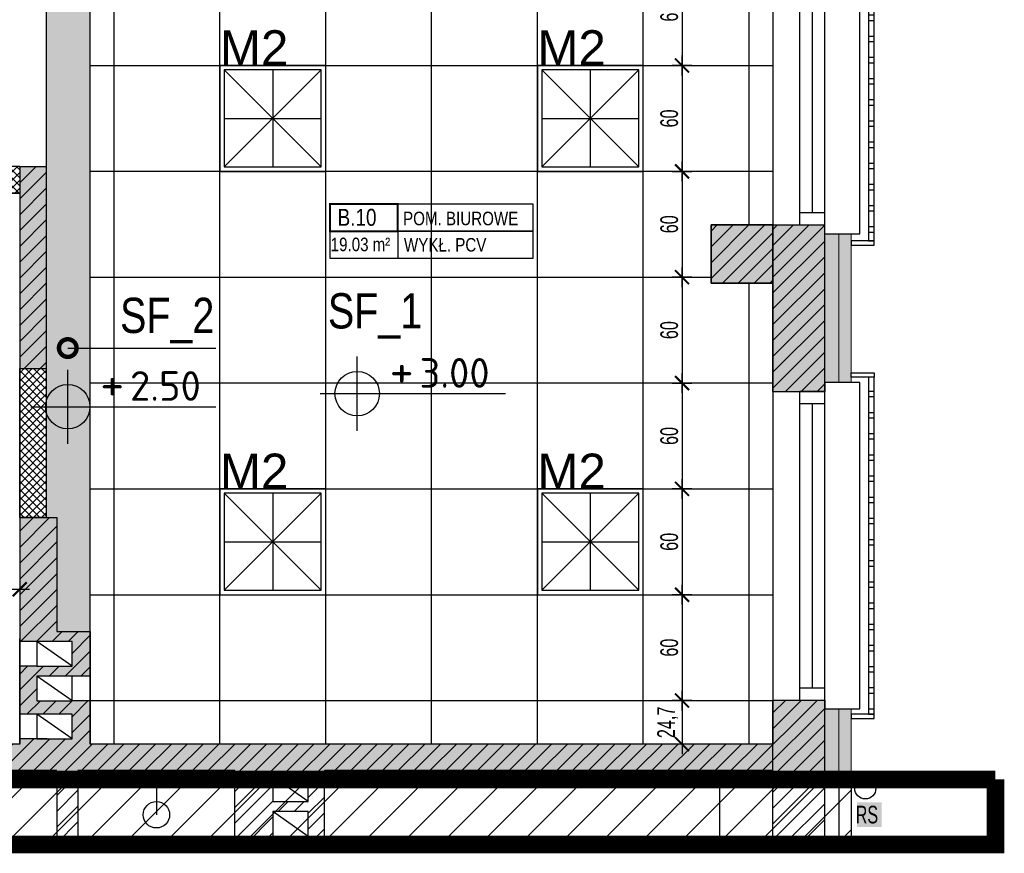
# Model space of a CAD drawing. Header units: millimetres. Extents: x 99331 to 130831, y -7610 to 25890.
# Tile 16 of 101: x 127887 to 128445, y 2850 to 3322. Entities that reach past the tile are written whole.
import ezdxf
from ezdxf import colors
from ezdxf.entities.mleader import LeaderData, LeaderLine
from ezdxf.enums import TextEntityAlignment as Align
from ezdxf.math import Vec2, Vec3

# ---------------------------------------------------------------- set-up
doc = ezdxf.new("R2010")
doc.units = ezdxf.units.MM
doc.linetypes.add('DASHED', pattern=[0.75, 0.5, -0.25])
doc.layers.get('DEFPOINTS').update_dxf_attribs({"lineweight": 9})
for name, color, linetype in [('_HSA_HATCH_WYPEŁNIENIA_PRZEGRÓD', 205, 'Continuous'), ('_HSA_OPIS', 43, 'Continuous'), ('_HSA_OŚWIETLENIE', 53, 'Continuous'), ('_HSA_STOLARKA_ZEWNĘTRZNA', 132, 'Continuous'), ('_HSA_SUFITY_HATCH', 161, 'Continuous'), ('_HSA_SUFITY_KOTY', 150, 'Continuous'), ('_HSA_SUFITY_OBRYS', 220, 'Continuous'), ('_HSA_SUFITY_OPISY', 43, 'Continuous'), ('_HSA_SUFITY_PODZIAŁ', 142, 'Continuous'), ('_HSA_WIDOKOWE', 1, 'Continuous'), ('_HSA_WIDOKOWE_CIENKIE', 8, 'Continuous'), ('_HSA_WYM_50', 141, 'Continuous'), ('_HSA_ZAKRES_OPRACOWANIA', 213, 'Continuous'), ('_HSA_ŚCIANY_DZIAŁOWE', 6, 'Continuous'), ('_HSA_ŚCIANY_KONSTRUKCYJNE', 3, 'Continuous'), ('_HSA_ŚCIANY_MUROWANE', 4, 'Continuous')]:
    doc.layers.add(name, color=color, linetype=linetype)
doc.layers.add('_HSA_HATCH_WYPEŁNIENIA_PRZEGRÓD_P_POŻ', color=7, linetype='Continuous', true_color=0xef8a8a)
doc.layers.add('_HSA_IZOLACJA_TERMICZNA', color=2, linetype='Continuous', lineweight=5)
doc.layers.add('A- stolarka', color=221, linetype='Continuous', lineweight=20)
doc.layers.add('_HSA_ZAKRES_OPRACOWANIA_HATCH', color=31, linetype='Continuous', transparency=0.5)
doc.styles.add('Arial', font='Arial.ttf')
doc.styles.add('ARIAL_100', font='Arial.ttf', dxfattribs={"width": 0.8, "height": 20})
doc.styles.add('ARIAL_50', font='Arial Narrow.ttf', dxfattribs={"width": 0.8, "height": 10})
doc.styles.add('ISO', font='ISOCPEUR.TTF')
doc.styles.get("Standard").update_dxf_attribs({"font": 'Arial.ttf'})
doc.linetypes.add('BATTING', pattern='A,0.00254,-2.54,[134,ltypeshp.shx,S=2.54,R=0,X=-2.54,Y=0],-5.08,[134,ltypeshp.shx,S=2.54,R=180,X=2.54,Y=0],-2.54', length=10.16254)
doc.dimstyles.new('WYM_WEWN_50', dxfattribs={"dimscale": 0.7, "dimtxt": 10, "dimasz": 2, "dimexe": 10, "dimexo": 0, "dimgap": 3, "dimtad": 1, "dimdec": 1, "dimrnd": 1e-05, "dimtxsty": 'ARIAL_50', "dimblk": 'Wym-03', "dimcen": 0, "dimdle": 10, "dimse1": 1, "dimse2": 1, "dimclrt": 256, "dimazin": 2, "dimtfac": 1, "dimtdec": 1, "dimtix": 1, "dimtmove": 2, "dimatfit": 0, "dimfxl": 1, "dimtolj": 1, "dimtzin": 0, "dimarcsym": 0})
pattern_1 = [(45, (40000, -17000), (-4.49012806, 4.49012806), [])]

# ---------------------------------------------------------------- blocks, each defined once
blk = doc.blocks.new('*U7')
blk.add_line((1, 0.4), (1, -0.4))
at = {"const_width": 0.03}
blk.add_lwpolyline([(0, 0), (1, 0), (1, 0.4), (0, 0.4)], close=True, dxfattribs=at)
for points in [[(1, 0), (3, 0), (3, 0.4), (1, 0.4)], [(0, -0.4), (3, -0.4), (3, 0), (0, 0)]]:
    blk.add_lwpolyline(points, close=True)
at = {"style": 'Arial', "width": 0.8}
blk.add_attdef('NR', text='', height=0.25, dxfattribs=at).set_placement((0.4, 0.08), align=Align.CENTER)
for tag, p in [('NAZWA', (1.079, 0.089)), ('0000', (0.03, -0.291)), ('WYK', (1.092, -0.301))]:
    blk.add_attdef(tag, p, '', height=0.2, dxfattribs=at)
blk = doc.blocks.new('*U46')
at = {"linetype": 'ByBlock', "ltscale": 10}
for p, q in [((0, 14), (175, 14)), ((0, 0), (0, 14)), ((7, 0), (7, 14)), ((168, 14), (168, 0)), ((175, 14), (175, 0)), ((7, 7), (168, 7)), ((0, 0), (175, 0))]:
    blk.add_line(p, q, dxfattribs=at)
blk = doc.blocks.new('A$Cd0d3e085')
for points in [[(0, 0), (13.11, 0), (13.11, -2.48), (0, -2.48)], [(13.11, -2.48), (9.9, -2.48), (9.9, -193.46), (13.11, -193.46)], [(9.9, -13.46), (13.11, -13.46), (13.11, -10.54), (9.9, -10.54)], [(9.9, -25.46), (13.11, -25.46), (13.11, -22.54), (9.9, -22.54)], [(9.9, -37.46), (13.11, -37.46), (13.11, -34.54), (9.9, -34.54)], [(9.9, -49.46), (13.11, -49.46), (13.11, -46.54), (9.9, -46.54)], [(9.9, -61.46), (13.11, -61.46), (13.11, -58.54), (9.9, -58.54)], [(9.9, -73.46), (13.11, -73.46), (13.11, -70.54), (9.9, -70.54)], [(9.9, -85.46), (13.11, -85.46), (13.11, -82.54), (9.9, -82.54)], [(9.9, -97.46), (13.11, -97.46), (13.11, -94.54), (9.9, -94.54)], [(9.9, -109.46), (13.11, -109.46), (13.11, -106.54), (9.9, -106.54)], [(9.9, -121.46), (13.11, -121.46), (13.11, -118.54), (9.9, -118.54)], [(9.9, -133.46), (13.11, -133.46), (13.11, -130.54), (9.9, -130.54)], [(9.9, -145.46), (13.11, -145.46), (13.11, -142.54), (9.9, -142.54)], [(9.9, -157.46), (13.11, -157.46), (13.11, -154.54), (9.9, -154.54)], [(9.9, -169.46), (13.11, -169.46), (13.11, -166.54), (9.9, -166.54)], [(9.9, -181.46), (13.11, -181.46), (13.11, -178.54), (9.9, -178.54)], [(0, -195.94), (13.11, -195.94), (13.11, -193.46), (0, -193.46)], [(9.9, -193.46), (13.11, -193.46), (13.11, -190.54), (9.9, -190.54)]]:
    blk.add_lwpolyline(points, close=True)
blk = doc.blocks.new('A$Cbb3937aa')
for points in [[(0, 197.94), (13.11, 197.94), (13.11, 195.46), (0, 195.46)], [(13.11, 195.46), (9.9, 195.46), (9.9, 2.48), (13.11, 2.48)], [(9.9, 187.44), (13.11, 187.44), (13.11, 190.37), (9.9, 190.37)], [(9.9, 175.44), (13.11, 175.44), (13.11, 178.37), (9.9, 178.37)], [(9.9, 163.44), (13.11, 163.44), (13.11, 166.37), (9.9, 166.37)], [(9.9, 151.44), (13.11, 151.44), (13.11, 154.37), (9.9, 154.37)], [(9.9, 139.44), (13.11, 139.44), (13.11, 142.37), (9.9, 142.37)], [(9.9, 127.44), (13.11, 127.44), (13.11, 130.37), (9.9, 130.37)], [(9.9, 115.44), (13.11, 115.44), (13.11, 118.37), (9.9, 118.37)], [(9.9, 103.44), (13.11, 103.44), (13.11, 106.37), (9.9, 106.37)], [(9.9, 91.44), (13.11, 91.44), (13.11, 94.37), (9.9, 94.37)], [(9.9, 79.44), (13.11, 79.44), (13.11, 82.37), (9.9, 82.37)], [(9.9, 67.44), (13.11, 67.44), (13.11, 70.37), (9.9, 70.37)], [(9.9, 55.44), (13.11, 55.44), (13.11, 58.37), (9.9, 58.37)], [(9.9, 43.44), (13.11, 43.44), (13.11, 46.37), (9.9, 46.37)], [(9.9, 31.44), (13.11, 31.44), (13.11, 34.37), (9.9, 34.37)], [(9.9, 19.44), (13.11, 19.44), (13.11, 22.37), (9.9, 22.37)], [(9.9, 7.44), (13.11, 7.44), (13.11, 10.37), (9.9, 10.37)], [(0, 0), (13.11, 0), (13.11, 2.48), (0, 2.48)]]:
    blk.add_lwpolyline(points, close=True)
blk = doc.blocks.new('_DotSmall')
at = {"color": 0, "linetype": 'ByBlock', "const_width": 0.5}
blk.add_lwpolyline([(-0.0625, 0, 1), (0.0625, 0, 1)], format="xyb", close=True, dxfattribs=at)
blk = doc.blocks.new('kota-rzut')
for p, q in [((0, 0), (0, 1.25)), ((-1.25, 0), (0, 0)), ((0, 0), (5, 0)), ((0, -1.25), (0, 0)), ((0.75, 0), (1.55, 0))]:
    blk.add_line(p, q)
blk.add_circle((0, 0), 0.75)
at = {"style": 'ISO'}
blk.add_attdef('±1', text='', height=1.2, dxfattribs=at).set_placement((1.5, 0.2), align=Align.CENTER)
blk.add_attdef('POZIOM1', (2.1, 0.2), '', height=1, dxfattribs=at)
blk = doc.blocks.new('BDlux_M2')
for p, q in [((-27.5, 27.5), (27.5, -27.5)), ((27.5, 27.5), (-27.5, -27.5)), ((0, 27.5), (0, -27.5)), ((-27.5, 0), (27.5, 0))]:
    blk.add_line(p, q)
for points in [[(-30, -30), (30, -30), (30, 30), (-30, 30)], [(-27.5, -27.5), (27.5, -27.5), (27.5, 27.5), (-27.5, 27.5)]]:
    blk.add_lwpolyline(points, close=True)
at = {"color": 7, "lineweight": 30, "insert": (-30, 50), "char_height": 20, "attachment_point": 1}
blk.add_mtext_dynamic_manual_height_columns('M2', width=105.3716, gutter_width=1, heights=[0], dxfattribs=at)
blk = doc.blocks.new('Wym-03')
for p, q in [((0, 4), (0, -4)), ((-4, 0), (4, 0))]:
    blk.add_line(p, q)
blk.add_lwpolyline([(-2.83, -2.83, 0.8, 0.8, 0), (2.83, 2.83, 0.05, 0.05, 0)], format="xyseb")
blk = doc.blocks.new('*D388')
at = {"layer": '_HSA_WYM_50', "color": 0, "lineweight": -2, "transparency": 16777216}
blk.add_line((128262.3, 3354.75), (128262.3, 3297.55), dxfattribs=at)
at = {"layer": 'DEFPOINTS', "color": 0, "transparency": 16777216}
for p in [(128240.31, 3356.15), (128262.3, 3296.15), (128262.3, 3296.15)]:
    blk.add_point(p, dxfattribs=at)
at = {"layer": '_HSA_WYM_50', "color": 0, "lineweight": -2, "transparency": 16777216, "xscale": 1.4, "yscale": 1.4, "zscale": 1.4}
for p, rotation in [((128262.3, 3356.15), 90), ((128262.3, 3296.15), 270)]:
    blk.add_blockref('Wym-03', p, dxfattribs=dict(at, rotation=rotation))
at = {"layer": '_HSA_WYM_50', "transparency": 16777216, "insert": (128255.09, 3326.15), "char_height": 10, "attachment_point": 5, "rotation": 90, "style": 'ARIAL_50'}
blk.add_mtext('\\A1;60', dxfattribs=at)
blk = doc.blocks.new('*D389')
at = {"layer": '_HSA_WYM_50', "color": 0, "lineweight": -2, "transparency": 16777216}
blk.add_line((128262.3, 3294.75), (128262.3, 3237.55), dxfattribs=at)
at = {"layer": 'DEFPOINTS', "color": 0, "transparency": 16777216}
for p in [(128262.3, 3296.15), (128262.3, 3236.15), (128262.3, 3236.15)]:
    blk.add_point(p, dxfattribs=at)
at = {"layer": '_HSA_WYM_50', "color": 0, "lineweight": -2, "transparency": 16777216, "xscale": 1.4, "yscale": 1.4, "zscale": 1.4}
for p, rotation in [((128262.3, 3296.15), 90), ((128262.3, 3236.15), 270)]:
    blk.add_blockref('Wym-03', p, dxfattribs=dict(at, rotation=rotation))
at = {"layer": '_HSA_WYM_50', "transparency": 16777216, "insert": (128255.09, 3266.15), "char_height": 10, "attachment_point": 5, "rotation": 90, "style": 'ARIAL_50'}
blk.add_mtext('\\A1;60', dxfattribs=at)
blk = doc.blocks.new('*D390')
at = {"layer": '_HSA_WYM_50', "color": 0, "lineweight": -2, "transparency": 16777216}
blk.add_line((128262.3, 3234.75), (128262.3, 3177.55), dxfattribs=at)
at = {"layer": 'DEFPOINTS', "color": 0, "transparency": 16777216}
for p in [(128262.3, 3236.15), (128262.3, 3176.15), (128262.3, 3176.15)]:
    blk.add_point(p, dxfattribs=at)
at = {"layer": '_HSA_WYM_50', "color": 0, "lineweight": -2, "transparency": 16777216, "xscale": 1.4, "yscale": 1.4, "zscale": 1.4}
for p, rotation in [((128262.3, 3236.15), 90), ((128262.3, 3176.15), 270)]:
    blk.add_blockref('Wym-03', p, dxfattribs=dict(at, rotation=rotation))
at = {"layer": '_HSA_WYM_50', "transparency": 16777216, "insert": (128255.09, 3206.15), "char_height": 10, "attachment_point": 5, "rotation": 90, "style": 'ARIAL_50'}
blk.add_mtext('\\A1;60', dxfattribs=at)
blk = doc.blocks.new('*D391')
at = {"layer": '_HSA_WYM_50', "color": 0, "lineweight": -2, "transparency": 16777216}
blk.add_line((128262.3, 3174.75), (128262.3, 3117.55), dxfattribs=at)
at = {"layer": 'DEFPOINTS', "color": 0, "transparency": 16777216}
for p in [(128262.3, 3176.15), (128262.3, 3116.15), (128262.3, 3116.15)]:
    blk.add_point(p, dxfattribs=at)
at = {"layer": '_HSA_WYM_50', "color": 0, "lineweight": -2, "transparency": 16777216, "xscale": 1.4, "yscale": 1.4, "zscale": 1.4}
for p, rotation in [((128262.3, 3176.15), 90), ((128262.3, 3116.15), 270)]:
    blk.add_blockref('Wym-03', p, dxfattribs=dict(at, rotation=rotation))
at = {"layer": '_HSA_WYM_50', "transparency": 16777216, "insert": (128255.09, 3146.15), "char_height": 10, "attachment_point": 5, "rotation": 90, "style": 'ARIAL_50'}
blk.add_mtext('\\A1;60', dxfattribs=at)
blk = doc.blocks.new('*D392')
at = {"layer": '_HSA_WYM_50', "color": 0, "lineweight": -2, "transparency": 16777216}
blk.add_line((128262.3, 3114.75), (128262.3, 3057.55), dxfattribs=at)
at = {"layer": 'DEFPOINTS', "color": 0, "transparency": 16777216}
for p in [(128262.3, 3116.15), (128262.3, 3056.15), (128262.3, 3056.15)]:
    blk.add_point(p, dxfattribs=at)
at = {"layer": '_HSA_WYM_50', "color": 0, "lineweight": -2, "transparency": 16777216, "xscale": 1.4, "yscale": 1.4, "zscale": 1.4}
for p, rotation in [((128262.3, 3116.15), 90), ((128262.3, 3056.15), 270)]:
    blk.add_blockref('Wym-03', p, dxfattribs=dict(at, rotation=rotation))
at = {"layer": '_HSA_WYM_50', "transparency": 16777216, "insert": (128255.09, 3086.15), "char_height": 10, "attachment_point": 5, "rotation": 90, "style": 'ARIAL_50'}
blk.add_mtext('\\A1;60', dxfattribs=at)
blk = doc.blocks.new('*D393')
at = {"layer": '_HSA_WYM_50', "color": 0, "lineweight": -2, "transparency": 16777216}
blk.add_line((128262.3, 3054.75), (128262.3, 2997.55), dxfattribs=at)
at = {"layer": 'DEFPOINTS', "color": 0, "transparency": 16777216}
for p in [(128262.3, 3056.15), (128262.3, 2996.15), (128262.3, 2996.15)]:
    blk.add_point(p, dxfattribs=at)
at = {"layer": '_HSA_WYM_50', "color": 0, "lineweight": -2, "transparency": 16777216, "xscale": 1.4, "yscale": 1.4, "zscale": 1.4}
for p, rotation in [((128262.3, 3056.15), 90), ((128262.3, 2996.15), 270)]:
    blk.add_blockref('Wym-03', p, dxfattribs=dict(at, rotation=rotation))
at = {"layer": '_HSA_WYM_50', "transparency": 16777216, "insert": (128255.09, 3026.15), "char_height": 10, "attachment_point": 5, "rotation": 90, "style": 'ARIAL_50'}
blk.add_mtext('\\A1;60', dxfattribs=at)
blk = doc.blocks.new('*D394')
at = {"layer": '_HSA_WYM_50', "color": 0, "lineweight": -2, "transparency": 16777216}
blk.add_line((128262.3, 2994.75), (128262.3, 2937.55), dxfattribs=at)
at = {"layer": 'DEFPOINTS', "color": 0, "transparency": 16777216}
for p in [(128262.3, 2996.15), (128262.3, 2936.15), (128266.26, 2936.15)]:
    blk.add_point(p, dxfattribs=at)
at = {"layer": '_HSA_WYM_50', "color": 0, "lineweight": -2, "transparency": 16777216, "xscale": 1.4, "yscale": 1.4, "zscale": 1.4}
for p, rotation in [((128262.3, 2996.15), 90), ((128262.3, 2936.15), 270)]:
    blk.add_blockref('Wym-03', p, dxfattribs=dict(at, rotation=rotation))
at = {"layer": '_HSA_WYM_50', "transparency": 16777216, "insert": (128255.09, 2966.15), "char_height": 10, "attachment_point": 5, "rotation": 90, "style": 'ARIAL_50'}
blk.add_mtext('\\A1;60', dxfattribs=at)
blk = doc.blocks.new('*D395')
at = {"layer": '_HSA_WYM_50', "color": 0, "lineweight": -2, "transparency": 16777216}
blk.add_line((128262.3, 2934.75), (128262.3, 2912.82), dxfattribs=at)
at = {"layer": 'DEFPOINTS', "color": 0, "transparency": 16777216}
for p in [(128266.26, 2936.15), (128262.3, 2911.42), (128269.13, 2911.42)]:
    blk.add_point(p, dxfattribs=at)
at = {"layer": '_HSA_WYM_50', "color": 0, "lineweight": -2, "transparency": 16777216, "xscale": 1.4, "yscale": 1.4, "zscale": 1.4}
for p, rotation in [((128262.3, 2936.15), 90), ((128262.3, 2911.42), 270)]:
    blk.add_blockref('Wym-03', p, dxfattribs=dict(at, rotation=rotation))
at = {"layer": '_HSA_WYM_50', "transparency": 16777216, "insert": (128254.19, 2923.79), "char_height": 10, "attachment_point": 5, "rotation": 90, "style": 'ARIAL_50'}
blk.add_mtext('\\A1;24,7', dxfattribs=at)
blk = doc.blocks.new('*D471')
at = {"layer": '_HSA_WYM_50', "color": 0, "lineweight": -2, "transparency": 16777216}
blk.add_line((127798.21, 2999.23), (127885.41, 2999.23), dxfattribs=at)
at = {"layer": 'DEFPOINTS', "color": 0, "transparency": 16777216}
for p in [(127796.81, 3008.4), (127886.81, 3008.4), (127886.81, 2999.23)]:
    blk.add_point(p, dxfattribs=at)
at = {"layer": '_HSA_WYM_50', "color": 0, "lineweight": -2, "transparency": 16777216, "xscale": 1.4, "yscale": 1.4, "zscale": 1.4, "rotation": 180}
blk.add_blockref('Wym-03', (127796.81, 2999.23), dxfattribs=at)
at = {"layer": '_HSA_WYM_50', "color": 0, "lineweight": -2, "transparency": 16777216, "xscale": 1.4, "yscale": 1.4, "zscale": 1.4}
blk.add_blockref('Wym-03', (127886.81, 2999.23), dxfattribs=at)
at = {"layer": '_HSA_WYM_50', "transparency": 16777216, "insert": (127841.81, 3006.43), "char_height": 10, "attachment_point": 5, "style": 'ARIAL_50'}
blk.add_mtext('\\A1;90', dxfattribs=at)

msp = doc.modelspace()

# ---------------------------------------------------------------- hatches: boundary and pattern name
at = {"layer": '_HSA_HATCH_WYPEŁNIENIA_PRZEGRÓD'}
h = msp.add_hatch(dxfattribs=at)
h.set_pattern_fill('ANSI31', color=256, scale=2, style=0)
h.set_pattern_definition([(45, (56000, -17000), (-4.49012806, 4.49012806), [])])
h.paths.add_polyline_path([(128343.19, 4444.24), (128313.81, 4444.24), (128313.81, 4335.52), (128343.19, 4335.52)])
h.paths.add_polyline_path([(128313.81, 4406.25), (128263.81, 4406.25), (128263.81, 4370.53), (128313.81, 4370.53)])
h.paths.add_polyline_path([(128343.19, 4160.52), (128313.81, 4160.52), (128313.81, 4085.42), (128343.19, 4085.42)])
h.paths.add_polyline_path([(128343.19, 3910.42), (128313.81, 3910.42), (128313.81, 3749.35), (128343.19, 3749.35)])
h.paths.add_polyline_path([(128313.81, 3792.64), (128278.81, 3792.64), (128278.81, 3760.64), (128313.81, 3760.64)])
h.paths.add_polyline_path([(128343.19, 3639.35), (128313.81, 3639.35), (128313.81, 3597.92), (128343.19, 3597.92)])
h.paths.add_polyline_path([(128343.19, 3422.92), (128313.81, 3422.92), (128313.81, 3380.8), (128343.19, 3380.8)])
h.paths.add_polyline_path([(128313.81, 3205.8), (128278.81, 3205.8), (128278.81, 3172.8), (128313.81, 3172.8)])
h.paths.add_polyline_path([(120845.6, 8016.02), (125067.47, 8016.02), (125067.47, 8839.79), (120845.6, 8839.79)], flags=9)
h.paths.add_polyline_path([(126952.22, 3405.4), (127041.05, 3405.4), (127041.05, 3433.52), (126952.22, 3433.52)], flags=9)
h.paths.add_polyline_path([(128343.19, 4701.88), (128313.81, 4701.88), (128313.81, 4619.24), (128343.19, 4619.24)])
at = {"layer": '_HSA_HATCH_WYPEŁNIENIA_PRZEGRÓD', "true_color": 0x969696}
h = msp.add_hatch(color=252, dxfattribs=at)
h.paths.add_polyline_path([(128278.81, 3205.8), (128278.81, 3172.8), (128313.81, 3172.8), (128313.81, 3205.8)])
h.paths.add_polyline_path([(128313.81, 3422.92), (128313.81, 3380.8), (128343.19, 3380.8), (128343.19, 3385.8), (128358.19, 3385.8), (128358.19, 3417.92), (128343.19, 3417.92), (128343.19, 3422.92)])
h.paths.add_polyline_path([(128313.81, 3639.35), (128313.81, 3597.92), (128343.19, 3597.92), (128343.19, 3602.92), (128358.19, 3602.92), (128358.19, 3633.42), (128343.19, 3633.42), (128343.19, 3639.35)])
h.paths.add_polyline_path([(128313.81, 3910.42), (128313.81, 3792.64), (128278.81, 3792.64), (128278.81, 3760.64), (128313.81, 3760.64), (128313.81, 3749.35), (128343.19, 3749.35), (128343.19, 3755.42), (128358.19, 3755.42), (128358.19, 3905.42), (128343.19, 3905.42), (128343.19, 3910.42)])
h.paths.add_polyline_path([(128313.81, 4160.52), (128313.81, 4085.42), (128343.19, 4085.42), (128343.19, 4090.42), (128358.19, 4090.42), (128358.19, 4155.52), (128343.19, 4155.52), (128343.19, 4160.52)])
h.paths.add_polyline_path([(128313.81, 4444.24), (128313.81, 4406.25), (128263.81, 4406.25), (128263.81, 4370.53), (128313.81, 4370.53), (128313.81, 4335.52), (128343.19, 4335.52), (128343.19, 4340.52), (128358.19, 4340.52), (128358.19, 4439.24), (128343.19, 4439.24), (128343.19, 4444.24)])
h.paths.add_polyline_path([(128313.81, 4619.24), (128343.19, 4619.24), (128343.19, 4624.24), (128358.19, 4624.24), (128358.19, 4701.88), (128313.81, 4701.88)])
h = msp.add_hatch(color=252, dxfattribs=at)
h.paths.add_polyline_path([(127908.74, 4358.65), (127928.74, 4358.65), (127928.74, 4344.65), (127908.74, 4344.65)], flags=16)
h.paths.add_polyline_path([(127908.74, 4316.2), (127928.74, 4316.2), (127928.74, 4302.2), (127908.74, 4302.2)], flags=16)
h.paths.add_polyline_path([(128313.81, 4127.88), (127901.81, 4127.88), (127901.81, 4195.11), (127886.81, 4195.11), (127886.81, 4074.05), (127901.81, 4074.05), (127901.81, 4112.88), (128313.81, 4112.88)])
h.paths.add_polyline_path([(127908.74, 3911.72), (127908.74, 3925.72), (127928.74, 3925.72), (127928.74, 3911.72)], flags=16)
h.paths.add_polyline_path([(127905.74, 3412), (127925.74, 3412), (127925.74, 3398), (127925.74, 3380.88), (128313.81, 3380.88), (128313.81, 3394.88), (127928.84, 3394.88), (127928.84, 3455.93), (127901.81, 3455.93), (127901.81, 3470.05), (127886.81, 3470.05), (127886.81, 3362.05), (127901.81, 3362.05), (127901.81, 3380.88), (127905.74, 3380.88), (127905.74, 3398)])
h.paths.add_polyline_path([(127905.74, 3419.22), (127905.74, 3433.22), (127925.74, 3433.22), (127925.74, 3419.22)], flags=16)
h.paths.add_polyline_path([(127706.81, 3039.88), (127706.81, 3024.88)])
h.paths.add_polyline_path([(127886.81, 3835.05), (127901.81, 3835.05), (127901.81, 3872.38), (127908.74, 3872.38), (127908.74, 3890.5), (127908.74, 3904.5), (127928.74, 3904.5), (127928.74, 3890.5), (127928.74, 3872.38), (128313.81, 3872.38), (128313.81, 3888.38), (127931.84, 3888.38), (127931.84, 3943.43), (127901.81, 3943.43), (127901.81, 3963.05), (127886.81, 3963.05)])
h.paths.add_polyline_path([(127853.81, 4394.88), (127853.81, 4379.88), (127886.81, 4379.88), (127886.81, 4337.42), (127908.74, 4337.42), (127928.74, 4337.42), (127928.74, 4323.42), (127908.74, 4323.42), (127886.81, 4323.42), (127886.81, 4297.11), (127934.49, 4297.11), (127934.49, 4379.88), (128263.81, 4379.88), (128263.81, 4394.88), (127928.74, 4394.88), (127928.74, 4379.88), (127928.74, 4365.88), (127908.74, 4365.88), (127908.74, 4379.88), (127908.74, 4394.88)])
h.paths.add_polyline_path([(127751.81, 4379.88), (127751.81, 4394.88), (127706.81, 4394.88), (127706.81, 4468.86), (127691.81, 4468.86), (127691.81, 4311.14), (127706.81, 4311.14), (127706.81, 4379.88)])
h.paths.add_polyline_path([(127901.81, 3124.42), (127901.81, 3238.88), (127886.81, 3238.88), (127886.81, 3124.42)])
h.paths.add_polyline_path([(127901.81, 3589.05), (127901.81, 3733.05), (127886.81, 3733.05), (127886.81, 3589.05)])
h.paths.add_polyline_path([(127886.81, 2911.42), (127926.81, 2911.42), (127926.81, 2935.95), (127916.48, 2935.95), (127896.48, 2935.95), (127896.48, 2949.95), (127916.48, 2949.95), (127926.81, 2949.95), (127926.81, 2975.26), (127907.81, 2975.26), (127907.81, 3039.88), (127886.81, 3039.88), (127886.92, 3024.88), (127886.81, 3024.88), (127886.81, 2969.6), (127896.48, 2969.6), (127916.48, 2969.6), (127916.48, 2955.6), (127896.48, 2955.6), (127886.81, 2955.6), (127886.81, 2928.37), (127896.48, 2928.37), (127916.48, 2928.37), (127916.48, 2914.37), (127896.48, 2914.37), (127886.81, 2914.37)])
h.paths.add_polyline_path([(128023.81, 2891.42), (128059.54, 2891.42), (128059.54, 2896.42), (128313.81, 2896.42), (128313.81, 2891.42), (128358.19, 2891.42), (128358.19, 2931.42), (128343.19, 2931.42), (128343.19, 2936.42), (128313.81, 2936.42), (128313.81, 2911.42), (128023.81, 2911.42)])
h.paths.add_polyline_path([(128030.4, 2891.42), (128050.4, 2891.42), (128050.4, 2892.85), (128030.4, 2892.85)], flags=17)
h.paths.add_polyline_path([(127907.81, 2891.42), (127919.81, 2891.42), (127919.81, 2896.42), (127907.81, 2896.42)])
h.paths.add_polyline_path([(127789.81, 2891.42), (127801.81, 2891.42), (127801.81, 2896.42), (127789.81, 2896.42)])
at = {"layer": '_HSA_HATCH_WYPEŁNIENIA_PRZEGRÓD'}
h = msp.add_hatch(dxfattribs=at)
h.set_pattern_fill('ANSI31', color=256, scale=2, style=0)
h.set_pattern_definition(pattern_1)
h.paths.add_polyline_path([(127901.81, 3238.88), (127886.81, 3238.88), (127886.81, 3124.42), (127901.81, 3124.42)])
h.paths.add_polyline_path([(127706.81, 3039.88), (127706.81, 3024.88)])
h = msp.add_hatch(dxfattribs=at)
h.set_pattern_fill('ANSI37', color=256)
h.set_pattern_definition([(45, (40000, -16985), (-2.24506403, 2.24506403), []), (135, (40000, -16985), (-2.24506403, -2.24506403), [])])
h.paths.add_polyline_path([(127886.81, 3238.88), (127842.81, 3238.88), (127842.81, 3223.88), (127886.81, 3223.88)])
at = {"layer": '_HSA_HATCH_WYPEŁNIENIA_PRZEGRÓD', "true_color": 0x969696}
msp.add_hatch(color=252, dxfattribs=at).paths.add_polyline_path([(128313.81, 3111.42), (128343.19, 3111.42), (128343.19, 3116.42), (128358.19, 3116.42), (128358.19, 3200.8), (128343.19, 3200.8), (128343.19, 3205.8), (128313.81, 3205.8)])
at = {"layer": '_HSA_HATCH_WYPEŁNIENIA_PRZEGRÓD'}
h = msp.add_hatch(dxfattribs=at)
h.set_pattern_fill('ANSI31', color=256, scale=2, style=0)
h.set_pattern_definition([(45, (55913.8656, -17021.5204), (-4.49012806, 4.49012806), [])])
h.paths.add_polyline_path([(128313.81, 3111.42), (128343.19, 3111.42), (128343.19, 3205.8), (128313.81, 3205.8)])
h = msp.add_hatch(dxfattribs=at)
h.set_pattern_fill('ANSI37', color=256)
h.set_pattern_definition([(45, (40000, -17000), (-2.24506403, 2.24506403), []), (135, (40000, -17000), (-2.24506403, -2.24506403), [])])
h.paths.add_polyline_path([(127901.81, 3124.42), (127886.81, 3124.42), (127886.81, 3039.88), (127901.81, 3039.88)])
h = msp.add_hatch(dxfattribs=at)
h.set_pattern_fill('ANSI31', color=256, scale=2, style=0)
h.set_pattern_definition(pattern_1)
h.paths.add_polyline_path([(128030.4, 2891.42), (128050.4, 2891.42), (128050.4, 2892.85), (128030.4, 2892.85)], flags=17)
h.paths.add_polyline_path([(127789.81, 2891.42), (127801.81, 2891.42), (127801.81, 2896.42), (127907.81, 2896.42), (127907.81, 2891.42), (127919.81, 2891.42), (127919.81, 2896.42), (128008.81, 2896.42), (128008.81, 2891.42), (128059.54, 2891.42), (128059.54, 2896.42), (128313.81, 2896.42), (128313.81, 2891.42), (128343.19, 2891.42), (128343.19, 2936.42), (128313.81, 2936.42), (128313.81, 2911.42), (127926.81, 2911.42), (127926.81, 2935.95), (127916.48, 2935.95), (127896.48, 2935.95), (127896.48, 2949.95), (127916.48, 2949.95), (127926.81, 2949.95), (127926.81, 2975.26), (127907.81, 2975.26), (127907.81, 3039.88), (127886.92, 3039.88), (127886.92, 3024.88), (127886.81, 3024.88), (127886.81, 2969.6), (127896.48, 2969.6), (127916.48, 2969.6), (127916.48, 2955.6), (127896.48, 2955.6), (127886.81, 2955.6), (127886.81, 2928.37), (127896.48, 2928.37), (127916.48, 2928.37), (127916.48, 2914.37), (127896.48, 2914.37), (127886.81, 2914.37), (127886.81, 2911.42), (127706.81, 2911.42), (127706.81, 3052.14), (127683.81, 3052.14), (127683.81, 3027.14), (127688.81, 3027.14), (127688.81, 2891.42), (127713.81, 2891.42), (127713.81, 2896.42), (127789.81, 2896.42)])
at = {"layer": '_HSA_HATCH_WYPEŁNIENIA_PRZEGRÓD_P_POŻ'}
h = msp.add_hatch(color=256, dxfattribs=at)
h.dxf.hatch_style = 1
h.paths.add_polyline_path([(128008.81, 2891.42), (128023.81, 2891.42), (128023.81, 2911.42), (127706.81, 2911.42), (127706.81, 3052.14), (127683.81, 3052.14), (127683.81, 3027.14), (127688.81, 3027.14), (127688.81, 2896.29), (128008.81, 2896.29)])
at = {"layer": '_HSA_SUFITY_HATCH'}
h = msp.add_hatch(dxfattribs=at)
h.set_pattern_fill('AR-SAND', color=256, scale=0.2)
h.set_pattern_definition([(37.5, (4439.378, -1292.308), (-0.32000626, 9.78826475), [0, -7.7216, 0, -8.636, 0, -8.255]), (7.5, (4439.378, -1292.308), (8.9904657, 14.336502), [0, -4.1656, 0, -6.9596, 0, -2.667]), (327.5, (4433.13, -1292.308), (15.8198474, 0.0287437), [0, -2.54, 0, -9.144, 0, -11.938]), (317.5, (4433.13, -1292.308), (15.271129, 4.4585865), [0, -1.27, 0, -5.9944, 0, -6.858])])
h.paths.add_polyline_path([(127926.81, 3380.88), (127901.81, 3380.88), (127901.81, 3039.88), (127907.81, 3039.88), (127907.81, 2975.26), (127926.81, 2975.26)])
at = {"layer": '_HSA_SUFITY_PODZIAŁ', "linetype": 'Continuous'}
h = msp.add_hatch(dxfattribs=at)
h.set_pattern_fill('_USER', color=256, scale=60, double=1, pattern_type=0)
h.set_pattern_definition([(0, (128120.31, 3116.15), (0, 60), []), (90, (128120.31, 3116.15), (-60, 4e-15), [])])
h.paths.add_polyline_path([(127926.81, 3380.88), (128313.81, 3380.88), (128313.81, 3205.8), (128278.81, 3205.8), (128278.81, 3172.8), (128313.81, 3172.8), (128313.81, 2911.42), (127926.81, 2911.42)])
at = {"layer": '_HSA_ZAKRES_OPRACOWANIA_HATCH', "linetype": 'Continuous', "lineweight": 0}
h = msp.add_hatch(dxfattribs=at)
h.set_pattern_fill('ANSI31', color=256, scale=5, style=0)
h.set_pattern_definition([(45, (3403.783, -17000), (-11.2253202, 11.2253202), [])])
h.paths.add_polyline_path([(128358.19, 4738.73), (126601.39, 4738.73), (126601.39, 4360.53), (126749.33, 4360.53), (126749.33, 4395.53), (126784.33, 4395.53), (126784.33, 4411.25), (126844.33, 4411.25), (126844.33, 4402.53), (127686.81, 4402.53), (127686.81, 4701.88), (128358.19, 4701.88)])
h.paths.add_polyline_path([(126739.33, 2854.57), (128358.19, 2854.57), (128358.19, 2891.42), (127683.81, 2891.42), (127683.81, 3057.14), (127686.81, 3526.14), (127389.33, 3526.14), (127389.33, 3759.14), (126739.33, 3759.14)])
at = {"layer": '_HSA_ZAKRES_OPRACOWANIA_HATCH', "ltscale": 0.07}
h = msp.add_hatch(dxfattribs=at)
h.set_pattern_fill('ANSI31', color=256, scale=2, style=0)
h.set_pattern_definition([(45, (56933.797, -15682.8985), (-4.49012806, 4.49012806), [])])
h.paths.add_polyline_path([(126792.33, 3365.53), (126754.33, 3365.53), (126754.33, 2896.53), (126792.33, 2896.53)])
h.paths.add_polyline_path([(126792.33, 3759.14), (126754.33, 3759.14), (126754.33, 3480.53), (126792.33, 3480.53)])
h.paths.add_polyline_path([(128313.81, 2854.57), (128343.19, 2854.57), (128343.19, 2891.42), (128313.81, 2891.42)])
h = msp.add_hatch(dxfattribs=at)
h.set_pattern_fill('ANSI31', color=256, scale=2, style=0)
h.set_pattern_definition([(45, (128018.987, 2580.425), (-4.49013, 4.49013), [])])
h.paths.add_polyline_path([(127919.81, 2891.42), (127907.81, 2891.42), (127907.81, 2851.42), (127919.81, 2851.42)], flags=17)
h.paths.add_polyline_path([(128030.4, 2859.19), (128030.4, 2873.19), (128050.4, 2873.19), (128050.4, 2859.19)], flags=16)
h.paths.add_polyline_path([(127688.81, 2854.57), (127713.81, 2854.57), (127713.81, 2891.42), (127688.81, 2891.42)])
h.paths.add_polyline_path([(128008.81, 2854.57), (128059.54, 2854.57), (128059.54, 2891.42), (128050.4, 2891.42), (128050.4, 2878.85), (128030.4, 2878.85), (128030.4, 2891.42), (128008.81, 2891.42)])
h.paths.add_polyline_path([(127789.81, 2854.57), (127801.81, 2854.57), (127801.81, 2891.42), (127789.81, 2891.42)])

# ---------------------------------------------------------------- linework, layer by layer
at = {"layer": '_HSA_IZOLACJA_TERMICZNA', "color": 8, "linetype": 'BATTING', "ltscale": 0.6}
for p, q in [((128351.19, 3200.8), (128351.19, 3116.42)), ((128351.19, 2931.42), (128351.19, 2891.42))]:
    msp.add_line(p, q, dxfattribs=at)
at = {"layer": '_HSA_IZOLACJA_TERMICZNA'}
for p, q in [((128358.19, 3200.8), (128358.19, 3116.42)), ((128358.19, 2931.42), (128358.19, 2891.42))]:
    msp.add_line(p, q, dxfattribs=at)
at = {"layer": '_HSA_SUFITY_OBRYS'}
for points in [[(127926.81, 3380.88), (127901.81, 3380.88), (127901.81, 3039.88), (127907.81, 3039.88), (127907.81, 2975.26), (127926.81, 2975.26)], [(127926.81, 3380.88), (128313.81, 3380.88), (128313.81, 3205.8), (128278.81, 3205.8), (128278.81, 3172.8), (128313.81, 3172.8), (128313.81, 2911.42), (127926.81, 2911.42)], [(127706.81, 3223.88), (127886.81, 3223.88), (127886.81, 2911.42), (127706.81, 2911.42)]]:
    msp.add_lwpolyline(points, close=True, dxfattribs=at)
at = {"layer": '_HSA_WIDOKOWE'}
msp.add_line((128283.81, 2891.42), (128283.81, 2896.42), dxfattribs=at)
for points in [[(128343.19, 3200.8), (128363.19, 3200.8), (128363.19, 3385.8), (128343.19, 3385.8)], [(128343.19, 2936.42), (128343.19, 2931.42), (128363.19, 2931.42), (128363.19, 3116.42), (128343.19, 3116.42), (128343.19, 3111.42)]]:
    msp.add_lwpolyline(points, dxfattribs=at)
at = {"layer": '_HSA_WIDOKOWE_CIENKIE', "ltscale": 10}
for p, q in [((127886.81, 2955.6), (127886.81, 2969.6)), ((127926.81, 2949.95), (127926.81, 2935.95)), ((127886.81, 2914.37), (127886.81, 2928.37))]:
    msp.add_line(p, q, dxfattribs=at)
at = {"layer": '_HSA_ZAKRES_OPRACOWANIA', "linetype": 'DASHED', "ltscale": 60, "const_width": 10}
for points in [[(128440.02, 2891.42), (128440.02, 2854.57), (126601.39, 2854.57), (126601.39, 4738.73), (128440.02, 4738.73), (128440.02, 4701.88)], [(128440.02, 2891.42), (127683.81, 2891.42), (127683.81, 3057.14), (127686.81, 3057.14), (127686.81, 3526.14), (127389.33, 3526.14), (127389.33, 3759.14), (126601.39, 3759.14)]]:
    msp.add_lwpolyline(points, dxfattribs=at)
at = {"layer": '_HSA_ZAKRES_OPRACOWANIA_HATCH'}
for p, q in [((128008.81, 2854.57), (128008.81, 2896.42)), ((128050.4, 2878.85), (128030.4, 2892.85)), ((128283.81, 2854.57), (128283.81, 2896.42)), ((127907.81, 2891.42), (127907.81, 2851.42)), ((127919.81, 2891.42), (127919.81, 2851.42)), ((128313.81, 2854.57), (128313.81, 2891.42)), ((128343.19, 2854.57), (128343.19, 2891.42)), ((128358.19, 2891.42), (128358.19, 2854.57)), ((128050.4, 2859.19), (128030.4, 2873.19)), ((127907.81, 2851.42), (127919.81, 2851.42))]:
    msp.add_line(p, q, dxfattribs=at)
at = {"layer": '_HSA_ZAKRES_OPRACOWANIA_HATCH', "linetype": 'BATTING', "ltscale": 0.6}
msp.add_line((128351.19, 2891.42), (128351.19, 2854.57), dxfattribs=at)
at = {"layer": '_HSA_ZAKRES_OPRACOWANIA_HATCH', "ltscale": 0.25}
msp.add_lwpolyline([(128008.81, 2854.57), (128008.81, 2896.42), (127919.81, 2896.42), (127919.81, 2854.57)], dxfattribs=at)
at = {"layer": '_HSA_ZAKRES_OPRACOWANIA_HATCH', "ltscale": 2}
msp.add_lwpolyline([(127964.31, 2896.42), (127964.31, 2871.42)], dxfattribs=at)
at = {"layer": '_HSA_ZAKRES_OPRACOWANIA_HATCH'}
for points in [[(128030.4, 2878.85), (128050.4, 2878.85), (128050.4, 2892.85), (128030.4, 2892.85)], [(128030.4, 2859.19), (128050.4, 2859.19), (128050.4, 2873.19), (128030.4, 2873.19)]]:
    msp.add_lwpolyline(points, close=True, dxfattribs=at)
msp.add_lwpolyline([(128059.54, 2854.57), (128059.54, 2896.42)], dxfattribs=at)
msp.add_circle((128366.19, 2886.42), 6, dxfattribs=at)
at = {"layer": '_HSA_ZAKRES_OPRACOWANIA_HATCH', "ltscale": 2}
msp.add_circle((127964.31, 2871.42), 7.5, dxfattribs=at)
at = {"layer": '_HSA_ŚCIANY_DZIAŁOWE'}
for p, q in [((127886.81, 3238.88), (127886.81, 3124.42)), ((127886.81, 3238.88), (127901.81, 3238.88)), ((127901.81, 3238.88), (127901.81, 3124.42)), ((127886.81, 3213.88), (127886.81, 3124.42)), ((127886.81, 3124.42), (127901.81, 3124.42)), ((127886.81, 3124.42), (127901.81, 3124.42)), ((127886.81, 3039.88), (127892.81, 3039.88)), ((127886.81, 3039.88), (127907.81, 3039.88)), ((127886.81, 3039.88), (127886.92, 3024.88)), ((127907.81, 3039.88), (127907.81, 2975.26)), ((127886.92, 3024.88), (127886.81, 3024.88)), ((127886.81, 3024.88), (127886.81, 2969.6)), ((127886.92, 3024.88), (127886.81, 3024.88)), ((127907.81, 2975.26), (127926.81, 2975.26)), ((127926.81, 2975.26), (127926.81, 2949.95)), ((127886.81, 2969.6), (127886.81, 2971.42)), ((127896.48, 2969.6), (127886.81, 2969.6)), ((127916.48, 2955.6), (127896.48, 2969.6)), ((127886.81, 2928.37), (127886.81, 2955.6)), ((127896.48, 2955.6), (127886.81, 2955.6)), ((127916.48, 2935.95), (127896.48, 2949.95)), ((127926.81, 2949.95), (127916.48, 2949.95)), ((127926.81, 2935.95), (127916.48, 2935.95)), ((127926.81, 2935.95), (127926.81, 2911.42)), ((127896.48, 2928.37), (127886.81, 2928.37)), ((127916.48, 2914.37), (127896.48, 2928.37)), ((127886.81, 2911.42), (127886.81, 2914.37)), ((127896.48, 2914.37), (127886.81, 2914.37)), ((127902.48, 2914.37), (127892.81, 2914.37)), ((127886.81, 2911.42), (127713.81, 2911.42)), ((128313.81, 2911.42), (127926.81, 2911.42)), ((127907.81, 2896.42), (127801.81, 2896.42)), ((128008.81, 2896.42), (127919.81, 2896.42)), ((128313.81, 2896.42), (128059.54, 2896.42))]:
    msp.add_line(p, q, dxfattribs=at)
for points in [[(127896.48, 2955.6), (127916.48, 2955.6), (127916.48, 2969.6), (127896.48, 2969.6)], [(127896.48, 2935.95), (127916.48, 2935.95), (127916.48, 2949.95), (127896.48, 2949.95)], [(127896.48, 2914.37), (127916.48, 2914.37), (127916.48, 2928.37), (127896.48, 2928.37)]]:
    msp.add_lwpolyline(points, close=True, dxfattribs=at)
at = {"layer": '_HSA_ŚCIANY_KONSTRUKCYJNE'}
for points in [[(127886.81, 3238.88), (127842.81, 3238.88)], [(127886.81, 3223.88), (127842.81, 3223.88)]]:
    msp.add_lwpolyline(points, dxfattribs=at)
for points in [[(128278.81, 3205.8), (128313.81, 3205.8), (128313.81, 3172.8), (128278.81, 3172.8)], [(127886.81, 3124.42), (127901.81, 3124.42), (127901.81, 3039.88), (127886.81, 3039.88)]]:
    msp.add_lwpolyline(points, close=True, dxfattribs=at)
at = {"layer": '_HSA_ŚCIANY_MUROWANE'}
for p, q in [((128313.81, 3205.8), (128343.19, 3205.8)), ((128313.81, 3111.42), (128313.81, 3205.8)), ((128343.19, 3111.42), (128343.19, 3205.8)), ((128313.81, 3111.42), (128343.19, 3111.42)), ((128313.81, 2936.42), (128343.19, 2936.42)), ((128313.81, 2891.42), (128313.81, 2936.42)), ((128343.19, 2891.42), (128343.19, 2936.42))]:
    msp.add_line(p, q, dxfattribs=at)
at = {"layer": 'A- stolarka', "color": 0}
for points in [[(128328.19, 3205.8), (128343.19, 3205.8)], [(128328.19, 2936.42), (128343.19, 2936.42)]]:
    msp.add_lwpolyline(points, dxfattribs=at)

# ---------------------------------------------------------------- block references
at = {"layer": '_HSA_OPIS'}
ref = msp.add_blockref('*U7', (128062.71, 3202.22), dxfattribs=dict(at, xscale=38.4, yscale=38.4, zscale=38.4))
ref.add_attrib('NR', 'B.10', dxfattribs={"layer": '0', "height": 9.6, "style": 'Arial', "width": 0.8}).set_placement((128078.07, 3205.29), align=Align.CENTER)
ref.add_attrib('NAZWA', 'POM. BIUROWE', (128104.16, 3205.62), dxfattribs={"layer": '0', "height": 7.68, "style": 'Arial', "width": 0.8})
ref.add_attrib('POW', '19.03', dxfattribs={"layer": '0', "height": 7.68, "style": 'Arial', "width": 0.8}).set_placement((128084.59, 3190.91), align=Align.RIGHT)
ref.add_attrib('M2', 'm²', dxfattribs={"layer": '0', "height": 7.68, "style": 'Arial', "width": 0.8}).set_placement((128096.87, 3190.91), align=Align.RIGHT)
ref.add_attrib('WYK', 'WYKŁ. PCV', (128104.65, 3190.67), dxfattribs={"layer": '0', "height": 7.68, "style": 'Arial', "width": 0.8})
at = {"layer": '_HSA_OŚWIETLENIE'}
for p in [(128030.31, 3266.15), (128210.31, 3266.15), (128030.31, 3026.15), (128210.31, 3026.15)]:
    msp.add_blockref('BDlux_M2', p, dxfattribs=at)
at = {"layer": '_HSA_STOLARKA_ZEWNĘTRZNA', "xscale": -1, "rotation": 270}
for p in [(128329.19, 3205.8), (128329.19, 2936.42)]:
    msp.add_blockref('*U46', p, dxfattribs=at)
at = {"layer": '_HSA_SUFITY_KOTY', "xscale": 16.8, "yscale": 16.8, "zscale": 16.8}
for p, values in [((128078.16, 3110.15), {'±1': '+', 'POZIOM1': '3.00'}), ((127914.07, 3102.74), {'±1': '+', 'POZIOM1': '2.50'})]:
    msp.add_blockref('kota-rzut', p, dxfattribs=at).add_auto_attribs(values)
at = {"layer": '_HSA_WIDOKOWE_CIENKIE', "ltscale": 10}
for name, p in [('A$Cbb3937aa', (128358.19, 3194.33)), ('A$Cd0d3e085', (128358.19, 3121.9))]:
    msp.add_blockref(name, p, dxfattribs=at)

# ---------------------------------------------------------------- texts
at = {"layer": '_HSA_SUFITY_OPISY', "char_height": 20, "attachment_point": 1, "style": 'ARIAL_100'}
for s, insert in [('SF_1', (128061.56, 3167.09, 0)), ('SF_2', (127943.73, 3164.51, 0))]:
    msp.add_mtext(s, dxfattribs=dict(at, insert=insert))
at = {"layer": '_HSA_ZAKRES_OPRACOWANIA_HATCH', "insert": (128373.49, 2876.51), "char_height": 10, "attachment_point": 3, "style": 'ARIAL_50', "bg_fill": 1, "box_fill_scale": 1.2, "bg_fill_color": 256, "bg_fill_true_color": 16777214, "bg_fill_transparency": 0}
msp.add_mtext_dynamic_manual_height_columns('RS', width=10, gutter_width=15, heights=[0], dxfattribs=at)

# ---------------------------------------------------------------- dimensions: what is measured, and where the dimension line sits
at = {"layer": '_HSA_WYM_50'}
for base, p1, p2, picture, middle in [((128262.3, 3296.15), (128240.31, 3356.15), (128262.3, 3296.15), '*D388', (128255.09, 3326.15)), ((128262.3, 3236.15), (128262.3, 3296.15), (128262.3, 3236.15), '*D389', (128255.09, 3266.15)), ((128262.3, 3176.15), (128262.3, 3236.15), (128262.3, 3176.15), '*D390', (128255.09, 3206.15)), ((128262.3, 3116.15), (128262.3, 3176.15), (128262.3, 3116.15), '*D391', (128255.09, 3146.15)), ((128262.3, 3056.15), (128262.3, 3116.15), (128262.3, 3056.15), '*D392', (128255.09, 3086.15)), ((128262.3, 2996.15), (128262.3, 3056.15), (128262.3, 2996.15), '*D393', (128255.09, 3026.15)), ((128262.3, 2936.15), (128262.3, 2996.15), (128266.26, 2936.15), '*D394', (128255.09, 2966.15)), ((128262.3, 2911.42), (128266.26, 2936.15), (128269.13, 2911.42), '*D395', (128254.19, 2923.79))]:
    dim = msp.add_linear_dim(base=base, p1=p1, p2=p2, angle=270, dimstyle='WYM_WEWN_50', dxfattribs=at)
    dim.commit()
    dim.dimension.update_dxf_attribs({"geometry": picture, "text_midpoint": middle})
dim = msp.add_aligned_dim(p1=(127796.81, 3008.4), p2=(127886.81, 3008.4), distance=-9.17, dimstyle='WYM_WEWN_50', dxfattribs=at)
dim.commit()
dim.dimension.update_dxf_attribs({"geometry": '*D471', "text_midpoint": (127841.81, 3006.43)})

# ---------------------------------------------------------------- leaders
at = {"layer": '_HSA_SUFITY_OPISY'}
ml = msp.add_multileader_mtext('Standard', dxfattribs=at)
ml.set_content(' ', color=256, style='ARIAL_50')
ml.set_leader_properties()
ml.set_arrow_properties(name='DOTSMALL')
ml.build(insert=Vec2(0, 0))
ml.multileader.update_dxf_attribs({"dogleg_length": 10, "arrow_head_size": 20})
ctx = ml.context
ctx.base_point, ctx.char_height, ctx.arrow_head_size, ctx.plane_origin, ctx.plane_x_axis, ctx.plane_y_axis = Vec3(128004.62, 3135.99), 10, 20, Vec3(128733.02, 2311.19), Vec3(-1, 0), Vec3(0, -1)
notes = []
notes.append((ctx, [(0, (1, 1, 0), (127986.6, 3135.99), (1, 0), 11.47, [(0, [(127914.07, 3135.99)], 0, [])])]))
ctx.mtext.insert, ctx.mtext.text_direction, ctx.mtext.rotation, ctx.mtext.defined_height = Vec3(128002.62, 3130.99), Vec3(-1, 0), -3.141593, 173.28
for ctx, leaders in notes:
    for number, flags, end, landing, length, lines in leaders:
        leader = LeaderData()
        leader.index, (leader.has_last_leader_line, leader.has_dogleg_vector, leader.attachment_direction) = number, flags
        leader.last_leader_point, leader.dogleg_vector, leader.dogleg_length = Vec3(end), Vec3(landing), length
        for number, points, colour, breaks in lines:
            line = LeaderLine()
            line.index, line.vertices, line.color, line.breaks = number, Vec3.list(points), colors.encode_raw_color(colour), breaks
            leader.lines.append(line)
        ctx.leaders.append(leader)

doc.saveas('drawing.dxf')
